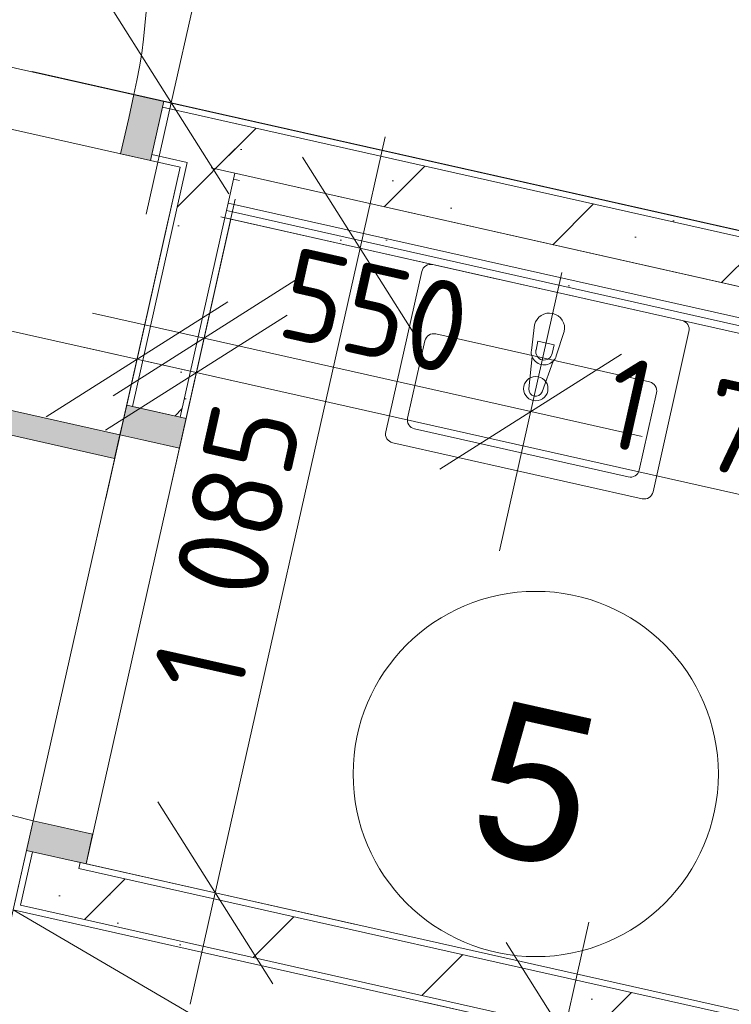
# Model space of a CAD drawing. Header units: millimetres. Extents: x -7145539 to 8272368, y 6117771 to 6337028.
# Tile 193 of 213: x -6869439 to -6868270, y 6146148 to 6147765. Entities that reach past the tile are written whole.
import ezdxf
from ezdxf.enums import TextEntityAlignment as Align

# ---------------------------------------------------------------- set-up
doc = ezdxf.new("R2010")
doc.units = ezdxf.units.MM
doc.header["$MEASUREMENT"] = 0
for name, color, linetype in [('S - квартира_помещение.АР', 7, 'Continuous'), ('АР-Мебель_Оборудование_Технология.АР', 7, 'Continuous'), ('АР-Мебель_Сантехника.АР', 7, 'Continuous'), ('АР-Стены_Перегородки_100_.АР', 7, 'Continuous'), ('АР-Стены_Перегородки_шахты_.АР', 7, 'Continuous'), ('АР-Чертеж-Размеры.АР', 7, 'Continuous'), ('Двери Archicad', 7, 'Continuous')]:
    doc.layers.add(name, color=color, linetype=linetype)
for name, color, linetype, lineweight in [('АР-Мебель_Оборудование_Технология.АР_Ном._пера__101', 252, 'Continuous', 0), ('АР-Мебель_Сантехника.АР_Ном._пера__101', 252, 'Continuous', 0), ('АР-Стены_Перегородки_100_.АР_Ном._пера__1', 7, 'Continuous', 15), ('АР-Стены_Перегородки_шахты_.АР_Ном._пера__1', 7, 'Continuous', 15), ('АР-Чертеж-Размеры.АР_Ном._пера__1', 7, 'Continuous', 0), ('Двери Archicad_Ном._пера__120', 7, 'Continuous', 0), ('Паспорта Зон Archicad_Ном._пера__1', 7, 'Continuous', 0)]:
    doc.layers.add(name, color=color, linetype=linetype, lineweight=lineweight)
doc.styles.add('РЎР“Р•РќР•Р\xa0Р\x98Р\xa0_РЎРўР\x98Р›Р¬_1', font='txt')
doc.styles.add('РЎР“Р•РќР•Р\xa0Р\x98Р\xa0_РЎРўР\x98Р›Р¬_6', font='GOST_Common.ttf')
doc.dimstyles.new('СГЕНЕРИР_СТИЛЬ__5', dxfattribs={"dimtxt": 150, "dimasz": 237.5, "dimexe": 0.18, "dimexo": 0.0625, "dimgap": 0, "dimtad": 1, "dimdec": 0, "dimzin": 0, "dimdsep": 46, "dimtxsty": 'РЎР“Р•РќР•Р\xa0Р\x98Р\xa0_РЎРўР\x98Р›Р¬_6', "dimblk": 'ARROWHEAD_6', "dimblk1": 'ARROWHEAD_6', "dimblk2": 'ARROWHEAD_6', "dimcen": 0.09, "dimse1": 1, "dimse2": 1, "dimclrd": 7, "dimclre": 7, "dimclrt": 7, "dimazin": 0, "dimtfac": 1, "dimtdec": 4, "dimtmove": 0, "dimatfit": 3, "dimfxl": 1, "dimtolj": 1, "dimtzin": 0, "dimarcsym": 0})
doc.dimstyles.new('СГЕНЕРИР_СТИЛЬ__8', dxfattribs={"dimtxt": 150, "dimasz": 237.5, "dimexe": 0.18, "dimexo": 0.0625, "dimgap": 0, "dimtad": 1, "dimdec": 0, "dimzin": 0, "dimdsep": 46, "dimtxsty": 'РЎР“Р•РќР•Р\xa0Р\x98Р\xa0_РЎРўР\x98Р›Р¬_6', "dimblk": 'ARROWHEAD_6', "dimblk1": 'ARROWHEAD_6', "dimblk2": 'ARROWHEAD_6', "dimcen": 0.09, "dimse1": 1, "dimse2": 1, "dimclrd": 7, "dimclre": 7, "dimclrt": 7, "dimazin": 0, "dimtfac": 1, "dimtdec": 4, "dimtmove": 2, "dimatfit": 3, "dimfxl": 1, "dimtolj": 1, "dimtzin": 0, "dimarcsym": 0})
pattern_1 = [(45, (-6256761.35, 6563027.8), (-111.369318, 111.369318), [0, -105, 0, -157.5]), (110, (-6256411.35, 6563027.8), (148.001588, 53.868173), [0, -77, 0, -133])]
pattern_2 = [(45, (-6256761.35, 6562677.8), (-169.70563, 169.70563), []), (90, (-6256931.05, 6562847.5), (-216, 0), [0, -144, 0, -216]), (155, (-6256761.35, 6563017.2), (91.285545, 195.76248), [0, -105.6, 0, -182.4])]
pattern_3 = [(0, (-6256761.35, 6562677.795), (0, 75), [0, -75])]

# ---------------------------------------------------------------- blocks, each defined once
blk = doc.blocks.new('С_у_5_48_1', base_point=(-6867964.2, 6144441.8))
at = {"layer": 'Паспорта Зон Archicad_Ном._пера__1', "color": 7, "linetype": 'Continuous', "lineweight": 0}
blk.add_circle((-6868590.9, 6146525.9), 300, dxfattribs=at)
at = {"layer": 'Паспорта Зон Archicad_Ном._пера__1', "color": 7, "lineweight": 0, "style": 'РЎР“Р•РќР•Р\xa0Р\x98Р\xa0_РЎРўР\x98Р›Р¬_1'}
blk.add_attdef('ROOM_NUMBER', text='', height=250, rotation=347.3417, dxfattribs=at).set_placement((-6868590.9, 6146509), align=Align.MIDDLE_CENTER)
blk = doc.blocks.new('Металлическая Дверь 23[41]_1', base_point=(-6256761.3, 6562677.8))
at = {"layer": 'Двери Archicad', "linetype": 'Continuous', "lineweight": 0, "true_color": 0xffffff}
for points in [[(-6869931.8, 6148717.4), (-6870129, 6147839.3), (-6870090, 6147830.5), (-6869892.8, 6148708.6)], [(-6870199.7, 6147752.7), (-6870150.9, 6147741.7), (-6870137.8, 6147800.2), (-6870129, 6147839.3), (-6870177.8, 6147850.2)], [(-6869272.8, 6147544.5), (-6869224, 6147533.5), (-6869202.1, 6147631.1), (-6869250.9, 6147642.1), (-6869259.6, 6147603)]]:
    blk.add_hatch(color=7, dxfattribs=at).paths.add_polyline_path(points)
at = {"layer": 'Двери Archicad_Ном._пера__120', "color": 7, "linetype": 'Continuous', "lineweight": 0}
for p, q in [((-6869931.8, 6148717.4), (-6870129, 6147839.3)), ((-6870090, 6147830.5), (-6869892.8, 6148708.6)), ((-6869892.8, 6148708.6), (-6869931.8, 6148717.4)), ((-6870199.7, 6147752.7), (-6870177.8, 6147850.2)), ((-6870180, 6147840.5), (-6870177.8, 6147850.2)), ((-6870180, 6147840.5), (-6870177.8, 6147850.2)), ((-6870177.8, 6147850.2), (-6870129, 6147839.3)), ((-6870197.5, 6147762.4), (-6870180, 6147840.5)), ((-6870197.5, 6147762.4), (-6870180, 6147840.5)), ((-6870129, 6147839.3), (-6870137.8, 6147800.2)), ((-6870129, 6147839.3), (-6870090, 6147830.5)), ((-6870137.8, 6147800.2), (-6870150.9, 6147741.7)), ((-6870199.7, 6147752.7), (-6870197.5, 6147762.4)), ((-6870199.7, 6147752.7), (-6870197.5, 6147762.4)), ((-6870150.9, 6147741.7), (-6870199.7, 6147752.7)), ((-6869259.6, 6147603), (-6869250.9, 6147642.1)), ((-6869250.9, 6147642.1), (-6869202.1, 6147631.1)), ((-6869202.1, 6147631.1), (-6869224, 6147533.5)), ((-6869204.3, 6147621.3), (-6869202.1, 6147631.1)), ((-6869204.3, 6147621.3), (-6869202.1, 6147631.1)), ((-6869221.8, 6147543.3), (-6869204.3, 6147621.3)), ((-6869221.8, 6147543.3), (-6869204.3, 6147621.3)), ((-6869272.8, 6147544.5), (-6869259.6, 6147603)), ((-6869224, 6147533.5), (-6869272.8, 6147544.5)), ((-6869224, 6147533.5), (-6869221.8, 6147543.3)), ((-6869224, 6147533.5), (-6869221.8, 6147543.3))]:
    blk.add_line(p, q, dxfattribs=at)
blk.add_arc((-6870129, 6147839.3), 900, 347.3417, 77.3417, dxfattribs=at)
blk = doc.blocks.new('Стена_215_1', base_point=(-6869076.5, 6147551.6))
at = {"layer": 'АР-Стены_Перегородки_100_.АР', "linetype": 'Continuous', "lineweight": 0, "true_color": 0x000000}
h = blk.add_hatch(dxfattribs=at)
h.set_pattern_fill('ШТУКАТУРКА__ГИПС_01_0001', color=18, style=0, pattern_type=2)
h.set_pattern_definition(pattern_1)
h.paths.add_polyline_path([(-6869204.3, 6147621.3), (-6869067.7, 6147590.7), (-6869065.5, 6147600.4), (-6869202.1, 6147631.1)])
h = blk.add_hatch(dxfattribs=at)
h.set_pattern_fill('БУТ__50__0001', color=18, style=0, pattern_type=2)
h.set_pattern_definition(pattern_2)
h.paths.add_polyline_path([(-6869204.3, 6147621.3), (-6869221.8, 6147543.3), (-6869163.3, 6147530.1), (-6869145.7, 6147608.2)])
h = blk.add_hatch(dxfattribs=at)
h.set_pattern_fill('БУТ__50__0001', color=18, style=0, pattern_type=2)
h.set_pattern_definition(pattern_2)
h.paths.add_polyline_path([(-6869163.3, 6147530.1), (-6869085.2, 6147512.6), (-6869067.7, 6147590.7), (-6869145.7, 6147608.2)])
h = blk.add_hatch(dxfattribs=at)
h.set_pattern_fill('ШТУКАТУРКА__ГИПС_01_0001', color=18, style=0, pattern_type=2)
h.set_pattern_definition(pattern_1)
h.paths.add_polyline_path([(-6869221.8, 6147543.3), (-6869224, 6147533.5), (-6869175.2, 6147522.6), (-6869173, 6147532.3)])
h = blk.add_hatch(dxfattribs=at)
h.set_pattern_fill('ШТУКАТУРКА__ГИПС_01_0001', color=18, style=0, pattern_type=2)
h.set_pattern_definition(pattern_1)
h.paths.add_polyline_path([(-6869175.2, 6147522.6), (-6869165.5, 6147520.4), (-6869163.3, 6147530.1), (-6869173, 6147532.3)])
at = {"layer": 'АР-Стены_Перегородки_100_.АР_Ном._пера__1', "color": 7, "linetype": 'Continuous', "lineweight": 0}
for p, q in [((-6869204.3, 6147621.3), (-6869202.1, 6147631.1)), ((-6869224, 6147533.5), (-6869221.8, 6147543.3))]:
    blk.add_line(p, q, dxfattribs=at)
at = {"layer": 'АР-Стены_Перегородки_100_.АР_Ном._пера__1', "color": 7, "linetype": 'Continuous', "lineweight": 15}
for p, q in [((-6869221.8, 6147543.3), (-6869204.3, 6147621.3)), ((-6869145.7, 6147608.2), (-6869204.3, 6147621.3)), ((-6869067.7, 6147590.7), (-6869145.7, 6147608.2)), ((-6869221.8, 6147543.3), (-6869163.3, 6147530.1)), ((-6869163.3, 6147530.1), (-6869165.5, 6147520.4)), ((-6869087.4, 6147502.8), (-6869085.2, 6147512.6))]:
    blk.add_line(p, q, dxfattribs=at)
at = {"layer": 'АР-Стены_Перегородки_100_.АР_Ном._пера__1', "color": 7, "linetype": 'Continuous', "lineweight": 0, "flags": 128}
for points in [[(-6869065.5, 6147600.4), (-6869202.1, 6147631.1)], [(-6869224, 6147533.5), (-6869175.2, 6147522.6)]]:
    blk.add_lwpolyline(points, dxfattribs=at)
at = {"layer": 'Двери Archicad', "color": 7, "linetype": 'Continuous', "lineweight": 0}
blk.add_blockref('Металлическая Дверь 23[41]_1', (-6256761.3, 6562677.8), dxfattribs=at)
blk = doc.blocks.new('Стена_218_1', base_point=(-6869398.2, 6146301.4))
at = {"layer": 'АР-Стены_Перегородки_100_.АР', "linetype": 'Continuous', "lineweight": 0, "true_color": 0x000000}
h = blk.add_hatch(dxfattribs=at)
h.set_pattern_fill('БУТ__50__0001', color=18, style=0, pattern_type=2)
h.set_pattern_definition(pattern_2)
h.paths.add_polyline_path([(-6869437.3, 6146310.2), (-6869341.7, 6146370.7), (-6869419.7, 6146388.3)])
h = blk.add_hatch(dxfattribs=at)
h.set_pattern_fill('ШТУКАТУРКА__ГИПС_01_0001', color=18, style=0, pattern_type=2)
h.set_pattern_definition(pattern_1)
h.paths.add_polyline_path([(-6869341.7, 6146370.7), (-6869329.7, 6146378.3), (-6869339.5, 6146380.5)])
h = blk.add_hatch(dxfattribs=at)
h.set_pattern_fill('ШТУКАТУРКА__ГИПС_01_0001', color=18, style=0, pattern_type=2)
h.set_pattern_definition(pattern_1)
h.paths.add_polyline_path([(-6869329.7, 6146378.3), (-6869341.7, 6146370.7), (-6869331.9, 6146368.5)])
h = blk.add_hatch(dxfattribs=at)
h.set_pattern_fill('ШТУКАТУРКА__ГИПС_01_0001', color=18, style=0, pattern_type=2)
h.set_pattern_definition(pattern_1)
h.paths.add_polyline_path([(-6869331.9, 6146368.5), (-6867590.5, 6145977.4), (-6867588.3, 6145987.2), (-6869329.7, 6146378.3)])
h = blk.add_hatch(dxfattribs=at)
h.set_pattern_fill('БУТ__50__0001', color=18, style=0, pattern_type=2)
h.set_pattern_definition(pattern_2)
h.paths.add_polyline_path([(-6869341.7, 6146370.7), (-6869437.3, 6146310.2), (-6869359.2, 6146292.7)])
h = blk.add_hatch(dxfattribs=at)
h.set_pattern_fill('БУТ__50__0001', color=18, style=0, pattern_type=2)
h.set_pattern_definition(pattern_2)
h.paths.add_polyline_path([(-6869359.2, 6146292.7), (-6867608, 6145899.4), (-6867590.5, 6145977.4), (-6869341.7, 6146370.7)])
h = blk.add_hatch(dxfattribs=at)
h.set_pattern_fill('ШТУКАТУРКА__ГИПС_01_0001', color=18, style=0, pattern_type=2)
h.set_pattern_definition(pattern_1)
h.paths.add_polyline_path([(-6869449.2, 6146302.6), (-6869437.3, 6146310.2), (-6869447, 6146312.4)])
h = blk.add_hatch(dxfattribs=at)
h.set_pattern_fill('ШТУКАТУРКА__ГИПС_01_0001', color=18, style=0, pattern_type=2)
h.set_pattern_definition(pattern_1)
h.paths.add_polyline_path([(-6869449.2, 6146302.6), (-6869439.5, 6146300.5), (-6869437.3, 6146310.2)])
h = blk.add_hatch(dxfattribs=at)
h.set_pattern_fill('ШТУКАТУРКА__ГИПС_01_0001', color=18, style=0, pattern_type=2)
h.set_pattern_definition(pattern_1)
h.paths.add_polyline_path([(-6869437.3, 6146310.2), (-6869439.5, 6146300.5), (-6867610.2, 6145889.6), (-6867608, 6145899.4)])
at = {"layer": 'АР-Стены_Перегородки_100_.АР_Ном._пера__1', "color": 7, "linetype": 'Continuous', "lineweight": 15}
for p, q in [((-6869419.7, 6146388.3), (-6869437.3, 6146310.2)), ((-6869339.5, 6146380.5), (-6869341.7, 6146370.7)), ((-6867590.5, 6145977.4), (-6869341.7, 6146370.7)), ((-6869437.3, 6146310.2), (-6869359.2, 6146292.7)), ((-6869359.2, 6146292.7), (-6867608, 6145899.4))]:
    blk.add_line(p, q, dxfattribs=at)
at = {"layer": 'АР-Стены_Перегородки_100_.АР_Ном._пера__1', "color": 7, "linetype": 'Continuous', "lineweight": 0, "flags": 128}
for points in [[(-6867588.3, 6145987.2), (-6869329.7, 6146378.3)], [(-6869449.2, 6146302.6), (-6867610.2, 6145889.6)]]:
    blk.add_lwpolyline(points, dxfattribs=at)
blk = doc.blocks.new('Металлическая Дверь 23[42]_1', base_point=(-6256761.3, 6562677.8))
at = {"layer": 'Двери Archicad', "linetype": 'Continuous', "lineweight": 0, "true_color": 0xffffff}
for points in [[(-6869908.1, 6147225.6), (-6869916.9, 6147186.6), (-6869282.7, 6147044.2), (-6869273.9, 6147083.2)], [(-6869165.4, 6147110.1), (-6869262.9, 6147132), (-6869273.9, 6147083.2), (-6869234.9, 6147074.4), (-6869176.3, 6147061.3)], [(-6869318.8, 6146427.1), (-6869377.3, 6146440.2), (-6869416.3, 6146449), (-6869427.3, 6146400.2), (-6869329.7, 6146378.3)]]:
    blk.add_hatch(color=7, dxfattribs=at).paths.add_polyline_path(points)
at = {"layer": 'Двери Archicad_Ном._пера__120', "color": 7, "linetype": 'Continuous', "lineweight": 0}
for p, q in [((-6869916.9, 6147186.6), (-6869908.1, 6147225.6)), ((-6869908.1, 6147225.6), (-6869273.9, 6147083.2)), ((-6869282.7, 6147044.2), (-6869916.9, 6147186.6)), ((-6869262.9, 6147132), (-6869273.9, 6147083.2)), ((-6869165.4, 6147110.1), (-6869262.9, 6147132)), ((-6869262.9, 6147132), (-6869253.2, 6147129.8)), ((-6869262.9, 6147132), (-6869253.2, 6147129.8)), ((-6869253.2, 6147129.8), (-6869175.1, 6147112.3)), ((-6869253.2, 6147129.8), (-6869175.1, 6147112.3)), ((-6869176.3, 6147061.3), (-6869165.4, 6147110.1)), ((-6869175.1, 6147112.3), (-6869165.4, 6147110.1)), ((-6869175.1, 6147112.3), (-6869165.4, 6147110.1)), ((-6869273.9, 6147083.2), (-6869282.7, 6147044.2)), ((-6869273.9, 6147083.2), (-6869234.9, 6147074.4)), ((-6869234.9, 6147074.4), (-6869176.3, 6147061.3)), ((-6869416.3, 6146449), (-6869427.3, 6146400.2)), ((-6869377.3, 6146440.2), (-6869416.3, 6146449)), ((-6869318.8, 6146427.1), (-6869377.3, 6146440.2)), ((-6869329.7, 6146378.3), (-6869318.8, 6146427.1)), ((-6869427.3, 6146400.2), (-6869329.7, 6146378.3)), ((-6869427.3, 6146400.2), (-6869417.5, 6146398)), ((-6869427.3, 6146400.2), (-6869417.5, 6146398)), ((-6869417.5, 6146398), (-6869339.5, 6146380.5)), ((-6869417.5, 6146398), (-6869339.5, 6146380.5)), ((-6869339.5, 6146380.5), (-6869329.7, 6146378.3)), ((-6869339.5, 6146380.5), (-6869329.7, 6146378.3))]:
    blk.add_line(p, q, dxfattribs=at)
blk.add_arc((-6869273.9, 6147083.2), 650, 167.3418, 257.3418, dxfattribs=at)
blk = doc.blocks.new('Стена_219_1', base_point=(-6869398.2, 6146301.4))
at = {"layer": 'АР-Стены_Перегородки_100_.АР', "linetype": 'Continuous', "lineweight": 0, "true_color": 0x000000}
h = blk.add_hatch(dxfattribs=at)
h.set_pattern_fill('БУТ__50__0001', color=18, style=0, pattern_type=2)
h.set_pattern_definition(pattern_2)
h.paths.add_polyline_path([(-6869165.5, 6147520.4), (-6869087.4, 6147502.8), (-6869085.2, 6147512.6), (-6869163.3, 6147530.1)])
h = blk.add_hatch(dxfattribs=at)
h.set_pattern_fill('ШТУКАТУРКА__ГИПС_01_0001', color=18, style=0, pattern_type=2)
h.set_pattern_definition(pattern_1)
h.paths.add_polyline_path([(-6869262.9, 6147132), (-6869253.2, 6147129.8), (-6869165.5, 6147520.4), (-6869175.2, 6147522.6)])
h = blk.add_hatch(dxfattribs=at)
h.set_pattern_fill('БУТ__50__0001', color=18, style=0, pattern_type=2)
h.set_pattern_definition(pattern_2)
h.paths.add_polyline_path([(-6869253.2, 6147129.8), (-6869175.1, 6147112.3), (-6869087.4, 6147502.8), (-6869165.5, 6147520.4)])
h = blk.add_hatch(dxfattribs=at)
h.set_pattern_fill('ШТУКАТУРКА__ГИПС_01_0001', color=18, style=0, pattern_type=2)
h.set_pattern_definition(pattern_1)
h.paths.add_polyline_path([(-6869101.7, 6147439.4), (-6869175.1, 6147112.3), (-6869165.4, 6147110.1), (-6869091.9, 6147437.2)])
h = blk.add_hatch(dxfattribs=at)
h.set_pattern_fill('ШТУКАТУРКА__ГИПС_01_0001', color=18, style=0, pattern_type=2)
h.set_pattern_definition(pattern_1)
h.paths.add_polyline_path([(-6869427.3, 6146400.2), (-6869447, 6146312.4), (-6869437.3, 6146310.2), (-6869417.5, 6146398)])
h = blk.add_hatch(dxfattribs=at)
h.set_pattern_fill('БУТ__50__0001', color=18, style=0, pattern_type=2)
h.set_pattern_definition(pattern_2)
h.paths.add_polyline_path([(-6869417.5, 6146398), (-6869419.7, 6146388.3), (-6869341.7, 6146370.7), (-6869339.5, 6146380.5)])
at = {"layer": 'АР-Стены_Перегородки_100_.АР_Ном._пера__1', "color": 7, "linetype": 'Continuous', "lineweight": 15}
for p, q in [((-6869163.3, 6147530.1), (-6869165.5, 6147520.4)), ((-6869165.5, 6147520.4), (-6869253.2, 6147129.8)), ((-6869087.4, 6147502.8), (-6869085.2, 6147512.6)), ((-6869087.4, 6147502.8), (-6869096.2, 6147463.8)), ((-6869096.2, 6147463.8), (-6869098.9, 6147451.6)), ((-6869098.9, 6147451.6), (-6869101.7, 6147439.4)), ((-6869175.1, 6147112.3), (-6869101.7, 6147439.4)), ((-6869253.2, 6147129.8), (-6869175.1, 6147112.3)), ((-6869417.5, 6146398), (-6869419.7, 6146388.3)), ((-6869417.5, 6146398), (-6869339.5, 6146380.5)), ((-6869419.7, 6146388.3), (-6869437.3, 6146310.2)), ((-6869339.5, 6146380.5), (-6869341.7, 6146370.7))]:
    blk.add_line(p, q, dxfattribs=at)
at = {"layer": 'АР-Стены_Перегородки_100_.АР_Ном._пера__1', "color": 7, "linetype": 'Continuous', "lineweight": 0}
for p, q in [((-6869101.7, 6147439.4), (-6869091.9, 6147437.2)), ((-6869262.9, 6147132), (-6869253.2, 6147129.8)), ((-6869175.1, 6147112.3), (-6869165.4, 6147110.1)), ((-6869427.3, 6146400.2), (-6869417.5, 6146398)), ((-6869339.5, 6146380.5), (-6869329.7, 6146378.3))]:
    blk.add_line(p, q, dxfattribs=at)
at = {"layer": 'АР-Стены_Перегородки_100_.АР_Ном._пера__1', "color": 7, "linetype": 'Continuous', "lineweight": 0, "flags": 128}
for points in [[(-6869175.2, 6147522.6), (-6869262.9, 6147132)], [(-6869077.7, 6147500.7), (-6869087.4, 6147502.8)], [(-6869165.4, 6147110.1), (-6869091.9, 6147437.2)], [(-6869427.3, 6146400.2), (-6869447, 6146312.4)]]:
    blk.add_lwpolyline(points, dxfattribs=at)
at = {"layer": 'Двери Archicad', "color": 7, "linetype": 'Continuous', "lineweight": 0}
blk.add_blockref('Металлическая Дверь 23[42]_1', (-6256761.3, 6562677.8), dxfattribs=at)
blk = doc.blocks.new('Стена_220_1', base_point=(-6867203.1, 6147130.9))
at = {"layer": 'АР-Стены_Перегородки_100_.АР', "linetype": 'Continuous', "lineweight": 0, "true_color": 0x000000}
h = blk.add_hatch(dxfattribs=at)
h.set_pattern_fill('ШТУКАТУРКА__ГИПС_01_0001', color=18, style=0, pattern_type=2)
h.set_pattern_definition(pattern_1)
h.paths.add_polyline_path([(-6867201.9, 6147181.9), (-6869104.5, 6147609.2), (-6869106.7, 6147599.4), (-6867204.1, 6147172.1)])
h = blk.add_hatch(dxfattribs=at)
h.set_pattern_fill('БУТ__50__0001', color=18, style=0, pattern_type=2)
h.set_pattern_definition(pattern_2)
h.paths.add_polyline_path([(-6867194.3, 6147169.9), (-6869106.7, 6147599.4), (-6869124.2, 6147521.4), (-6867211.8, 6147091.9)])
at = {"layer": 'АР-Стены_Перегородки_100_.АР_Ном._пера__1', "color": 7, "linetype": 'Continuous', "lineweight": 15}
blk.add_line((-6867194.3, 6147169.9), (-6869106.7, 6147599.4), dxfattribs=at)
at = {"layer": 'АР-Стены_Перегородки_100_.АР_Ном._пера__1', "color": 7, "linetype": 'Continuous', "lineweight": 0, "flags": 128}
blk.add_lwpolyline([(-6867201.9, 6147181.9), (-6869104.5, 6147609.2)], dxfattribs=at)
at = {"layer": 'АР-Стены_Перегородки_100_.АР_Ном._пера__1', "color": 7, "linetype": 'Continuous', "lineweight": 15, "flags": 128}
blk.add_lwpolyline([(-6869124.2, 6147521.4), (-6867133.8, 6147074.3)], dxfattribs=at)
blk = doc.blocks.new('Стена_238_1', base_point=(-6869124.2, 6147521.4))
at = {"layer": 'АР-Стены_Перегородки_шахты_.АР', "linetype": 'Continuous', "lineweight": 0, "true_color": 0x000000}
h = blk.add_hatch(dxfattribs=at)
h.set_pattern_fill('ШТУКАТУРКА__ГИПС_03_0001', color=18, style=0, pattern_type=2)
h.set_pattern_definition(pattern_3)
h.paths.add_polyline_path([(-6869096.2, 6147463.8), (-6869098.9, 6147451.6), (-6869089.2, 6147449.4), (-6869086.4, 6147461.6)])
h = blk.add_hatch(dxfattribs=at)
h.set_pattern_fill('ШТУКАТУРКА__ГИПС_03_0001', color=18, style=0, pattern_type=2)
h.set_pattern_definition(pattern_3)
h.paths.add_polyline_path([(-6867332.8, 6147067.8), (-6869086.4, 6147461.6), (-6869089.2, 6147449.4), (-6867335.5, 6147055.6)])
h = blk.add_hatch(dxfattribs=at)
h.set_pattern_fill('ШТУКАТУРКА__ГИПС_03_0001', color=18, style=0, pattern_type=2)
h.set_pattern_definition(pattern_3)
h.paths.add_polyline_path([(-6869098.9, 6147451.6), (-6869101.7, 6147439.4), (-6869091.9, 6147437.2), (-6869089.2, 6147449.4)])
h = blk.add_hatch(dxfattribs=at)
h.set_pattern_fill('ШТУКАТУРКА__ГИПС_03_0001', color=18, style=0, pattern_type=2)
h.set_pattern_definition(pattern_3)
h.paths.add_polyline_path([(-6867347.7, 6147058.3), (-6869089.2, 6147449.4), (-6869091.9, 6147437.2), (-6867350.4, 6147046.1)])
at = {"layer": 'АР-Стены_Перегородки_100_.АР_Ном._пера__1', "color": 7, "linetype": 'Continuous', "lineweight": 15}
for p, q in [((-6869087.4, 6147502.8), (-6869096.2, 6147463.8)), ((-6869096.2, 6147463.8), (-6869098.9, 6147451.6)), ((-6869098.9, 6147451.6), (-6869101.7, 6147439.4))]:
    blk.add_line(p, q, dxfattribs=at)
at = {"layer": 'АР-Стены_Перегородки_100_.АР_Ном._пера__1', "color": 7, "linetype": 'Continuous', "lineweight": 0}
for p, q in [((-6869096.2, 6147463.8), (-6869086.4, 6147461.6)), ((-6869098.9, 6147451.6), (-6869089.2, 6147449.4)), ((-6869101.7, 6147439.4), (-6869091.9, 6147437.2))]:
    blk.add_line(p, q, dxfattribs=at)
at = {"layer": 'АР-Стены_Перегородки_шахты_.АР_Ном._пера__1', "color": 7, "linetype": 'Continuous', "lineweight": 0}
for p, q in [((-6869086.4, 6147461.6), (-6867320.6, 6147065)), ((-6869089.2, 6147449.4), (-6867335.5, 6147055.6))]:
    blk.add_line(p, q, dxfattribs=at)
at = {"layer": 'АР-Стены_Перегородки_шахты_.АР_Ном._пера__1', "color": 7, "linetype": 'Continuous', "lineweight": 0, "flags": 128}
for points in [[(-6867309.6, 6147113.8), (-6869075.5, 6147510.4)], [(-6869091.9, 6147437.2), (-6867350.4, 6147046.1)]]:
    blk.add_lwpolyline(points, dxfattribs=at)
blk = doc.blocks.new('Гардероб Нестандартный 23[140]_1', base_point=(-6867610.2, 6145889.6))
at = {"layer": 'АР-Мебель_Оборудование_Технология.АР_Ном._пера__101', "color": 252, "linetype": 'Continuous', "lineweight": 0}
blk.add_line((-6869449.2, 6146302.6), (-6867741.7, 6145304.2), dxfattribs=at)
at = {"layer": 'АР-Мебель_Оборудование_Технология.АР_Ном._пера__101', "color": 252, "linetype": 'Continuous', "lineweight": 0, "flags": 128}
blk.add_lwpolyline([(-6867610.2, 6145889.6), (-6869449.2, 6146302.6), (-6869580.7, 6145717.2), (-6867741.7, 6145304.2)], close=True, dxfattribs=at)
blk = doc.blocks.new('Умывальник 23[152]_1', base_point=(-6868555.3, 6147316.7))
at = {"layer": 'АР-Мебель_Сантехника.АР_Ном._пера__101', "color": 252, "linetype": 'Continuous', "lineweight": 0}
for p, q in [((-6868772.9, 6147237.5), (-6868801.4, 6147110.6)), ((-6868403.8, 6147169.9), (-6868755, 6147248.8)), ((-6868587.2, 6147236.8), (-6868590.4, 6147222.3)), ((-6868560.6, 6147230.9), (-6868587.2, 6147236.8)), ((-6868563.9, 6147216.4), (-6868560.6, 6147230.9)), ((-6868420.9, 6147025.2), (-6868392.4, 6147152)), ((-6868790.1, 6147092.7), (-6868438.8, 6147013.8))]:
    blk.add_line(p, q, dxfattribs=at)
at = {"layer": 'АР-Мебель_Сантехника.АР_Ном._пера__101', "color": 252, "linetype": 'Continuous', "lineweight": 0, "flags": 128}
for points in [[(-6868350.4, 6147270.7), (-6868760.2, 6147362.7, 0.414214), (-6868778.1, 6147351.4), (-6868837.3, 6147087.9, 0.414214), (-6868825.9, 6147070), (-6868416.1, 6146978, 0.414214), (-6868398.2, 6146989.3), (-6868339.1, 6147252.8, 0.414214)], [(-6868544.1, 6147252.7), (-6868557.1, 6147212.6, -0.12102), (-6868562.4, 6147204.1), (-6868580.5, 6147153.9, -0.882566), (-6868602.2, 6147158.7), (-6868597, 6147211.8, -0.12102), (-6868598.1, 6147221.8), (-6868592.8, 6147263.6, -1)]]:
    blk.add_lwpolyline(points, format="xyb", close=True, dxfattribs=at)
at = {"layer": 'АР-Мебель_Сантехника.АР_Ном._пера__101', "color": 252, "linetype": 'Continuous', "lineweight": 0}
blk.add_circle((-6868590.8, 6147158.8), 20, dxfattribs=at)
for centre, radius, start, end in [((-6868758.3, 6147234.2), 15, 77.3415, 167.3415), ((-6868577.2, 6147219.4), 13.6, 167.3415, 347.3415), ((-6868577.2, 6147219.1), 21.1, 200.1125, 314.5704), ((-6868407.1, 6147155.3), 15, 347.3415, 77.3415), ((-6868786.8, 6147107.4), 15, 167.3415, 257.3415), ((-6868435.6, 6147028.5), 15, 257.3415, 347.3415)]:
    blk.add_arc(centre, radius, start, end, dxfattribs=at)
blk = doc.blocks.new('*D1156', base_point=(-6256761.3, 6562677.8))
at = {"layer": 'АР-Чертеж-Размеры.АР_Ном._пера__1', "color": 7, "linetype": 'Continuous', "lineweight": 0, "transparency": 16777216}
for p, q in [((-6869097.1, 6147413.9), (-6869199.9, 6146956.6)), ((-6868999.1, 6147279.8), (-6869297.8, 6147090.7)), ((-6869148.5, 6147185.2), (-6869331.4, 6147226.3)), ((-6867407, 6146794.1), (-6869148.5, 6147185.2)), ((-6867355.7, 6147022.8), (-6867458.4, 6146565.4)), ((-6867556.4, 6146699.6), (-6867257.7, 6146888.7)), ((-6867224.1, 6146753), (-6867407, 6146794.1))]:
    blk.add_line(p, q, dxfattribs=at)
at = {"layer": 'АР-Чертеж-Размеры.АР_Ном._пера__1', "color": 7, "lineweight": 0, "transparency": 16777216, "insert": (-6868489.1, 6147067.9), "char_height": 150, "attachment_point": 7, "rotation": 347.3418, "style": 'РЎР“Р•РќР•Р\xa0Р\x98Р\xa0_РЎРўР\x98Р›Р¬_6'}
blk.add_mtext('\\A1;{\\pql;\\fGOST Common|b0|i0|c204|p0;\\W1.000000;1\xa0785}', dxfattribs=at)
blk = doc.blocks.new('ARROWHEAD_6')
at = {"color": 0, "linetype": 'Continuous', "lineweight": 0}
for p, q in [((-0.5, -0.5), (0.5, 0.5)), ((0, 0), (-1, 0))]:
    blk.add_line(p, q, dxfattribs=at)
blk = doc.blocks.new('*D1159', base_point=(-6256761.3, 6562677.8))
at = {"layer": 'АР-Чертеж-Размеры.АР_Ном._пера__1', "color": 7, "linetype": 'Continuous', "lineweight": 0, "transparency": 16777216}
for p, q in [((-6868440.7, 6150962.7), (-6868481.8, 6150779.7)), ((-6868387.2, 6150630.4), (-6868576.4, 6150929.1)), ((-6868710.5, 6150831.1), (-6868253.1, 6150728.4)), ((-6868481.8, 6150779.7), (-6869189.7, 6147628.3)), ((-6869284.2, 6147777.7), (-6869095.1, 6147479)), ((-6869418.3, 6147679.7), (-6868961, 6147577)), ((-6869189.7, 6147628.3), (-6869230.8, 6147445.4))]:
    blk.add_line(p, q, dxfattribs=at)
at = {"layer": 'АР-Чертеж-Размеры.АР_Ном._пера__1', "color": 7, "lineweight": 0, "transparency": 16777216, "insert": (-6868917.3, 6148978), "char_height": 150, "attachment_point": 7, "rotation": 77.3404, "style": 'РЎР“Р•РќР•Р\xa0Р\x98Р\xa0_РЎРўР\x98Р›Р¬_6'}
blk.add_mtext('\\A1;{\\pql;\\fGOST Common|b0|i0|c204|p0;\\W1.000000;3\xa0230}', dxfattribs=at)
blk = doc.blocks.new('*D1163', base_point=(-6256761.3, 6562677.8))
at = {"layer": 'АР-Чертеж-Размеры.АР_Ном._пера__1', "color": 7, "linetype": 'Continuous', "lineweight": 0, "transparency": 16777216}
for p, q in [((-6868838.3, 6147572.5), (-6868879.4, 6147389.5)), ((-6868784.9, 6147240.2), (-6868974, 6147538.9)), ((-6869108.1, 6147440.9), (-6868650.7, 6147338.2)), ((-6868879.4, 6147389.5), (-6869117.3, 6146330.6)), ((-6869211.8, 6146480), (-6869022.7, 6146181.2)), ((-6869346, 6146382), (-6868888.6, 6146279.2)), ((-6869117.3, 6146330.6), (-6869158.4, 6146147.7))]:
    blk.add_line(p, q, dxfattribs=at)
at = {"layer": 'АР-Чертеж-Размеры.АР_Ном._пера__1', "color": 7, "lineweight": 0, "transparency": 16777216, "insert": (-6869076.6, 6146648.8), "char_height": 150, "attachment_point": 7, "rotation": 77.3405, "style": 'РЎР“Р•РќР•Р\xa0Р\x98Р\xa0_РЎРўР\x98Р›Р¬_6'}
blk.add_mtext('\\A1;{\\pql;\\fGOST Common|b0|i0|c204|p0;\\W1.000000;1\xa0085}', dxfattribs=at)
blk = doc.blocks.new('*D1196', base_point=(-6256761.3, 6562677.8))
at = {"layer": 'АР-Чертеж-Размеры.АР_Ном._пера__1', "color": 7, "linetype": 'Continuous', "lineweight": 0, "transparency": 16777216}
for p, q in [((-6867825.9, 6146740.8), (-6867867, 6146557.9)), ((-6867772.4, 6146408.5), (-6867961.5, 6146707.2)), ((-6868095.6, 6146609.2), (-6867638.3, 6146506.5)), ((-6867867, 6146557.9), (-6867975.6, 6146074.2)), ((-6868070.2, 6146223.5), (-6867881, 6145924.8)), ((-6868204.3, 6146125.5), (-6867746.9, 6146022.8)), ((-6867975.6, 6146074.2), (-6868016.7, 6145891.2))]:
    blk.add_line(p, q, dxfattribs=at)
at = {"layer": 'АР-Чертеж-Размеры.АР_Ном._пера__1', "color": 7, "lineweight": 0, "transparency": 16777216, "insert": (-6867981.6, 6146184.4), "char_height": 150, "attachment_point": 7, "rotation": 77.3417, "style": 'РЎР“Р•РќР•Р\xa0Р\x98Р\xa0_РЎРўР\x98Р›Р¬_6'}
blk.add_mtext('\\A1;{\\pql;\\fGOST Common|b0|i0|c204|p0;\\W1.000000;496}', dxfattribs=at)
blk = doc.blocks.new('*D1237', base_point=(-6256761.3, 6562677.8))
at = {"layer": 'АР-Чертеж-Размеры.АР_Ном._пера__1', "color": 7, "linetype": 'Continuous', "lineweight": 0, "transparency": 16777216}
for p, q in [((-6869084.5, 6147470.4), (-6869187.2, 6147013)), ((-6868547.9, 6147349.9), (-6868650.6, 6146892.5)), ((-6868986.5, 6147336.3), (-6869285.2, 6147147.1)), ((-6869135.8, 6147241.7), (-6869318.8, 6147282.8)), ((-6868599.2, 6147121.2), (-6869135.8, 6147241.7)), ((-6868748.6, 6147026.6), (-6868449.9, 6147215.7)), ((-6868416.3, 6147080.1), (-6868599.2, 6147121.2))]:
    blk.add_line(p, q, dxfattribs=at)
at = {"layer": 'АР-Чертеж-Размеры.АР_Ном._пера__1', "color": 7, "lineweight": 0, "transparency": 16777216, "insert": (-6869020.8, 6147246.6), "char_height": 150, "attachment_point": 7, "rotation": 347.3418, "style": 'РЎР“Р•РќР•Р\xa0Р\x98Р\xa0_РЎРўР\x98Р›Р¬_6'}
blk.add_mtext('\\A1;{\\pql;\\fGOST Common|b0|i0|c204|p0;\\W1.000000;550}', dxfattribs=at)
blk = doc.blocks.new('*D1241', base_point=(-6256761.3, 6562677.8))
at = {"layer": 'АР-Чертеж-Размеры.АР_Ном._пера__1', "color": 7, "linetype": 'Continuous', "lineweight": 0, "transparency": 16777216}
for p, q in [((-6868544.9, 6146099.5), (-6868503.8, 6146282.5)), ((-6868450.4, 6145950.2), (-6868639.5, 6146248.9)), ((-6868316.2, 6146048.2), (-6868773.6, 6146150.9)), ((-6868983.2, 6144148.2), (-6868544.9, 6146099.5)), ((-6869077.8, 6144297.6), (-6868888.6, 6143998.9)), ((-6868754.5, 6144096.9), (-6869211.9, 6144199.6)), ((-6869024.3, 6143965.3), (-6868983.2, 6144148.2))]:
    blk.add_line(p, q, dxfattribs=at)
at = {"layer": 'АР-Чертеж-Размеры.АР_Ном._пера__1', "color": 7, "lineweight": 0, "transparency": 16777216, "insert": (-6868913.5, 6144698), "char_height": 150, "attachment_point": 7, "rotation": 77.3415, "style": 'РЎР“Р•РќР•Р\xa0Р\x98Р\xa0_РЎРўР\x98Р›Р¬_6'}
blk.add_mtext('\\A1;{\\pql;\\fGOST Common|b0|i0|c204|p0;\\W1.000000;2\xa0000}', dxfattribs=at)
blk = doc.blocks.new('*D1283', base_point=(-6256761.3, 6562677.8))
at = {"layer": 'АР-Чертеж-Размеры.АР_Ном._пера__1', "color": 7, "linetype": 'Continuous', "lineweight": 0, "transparency": 16777216}
for p, q in [((-6870370.7, 6147219.5), (-6870268, 6147676.9)), ((-6870170, 6147542.8), (-6870468.7, 6147353.6)), ((-6870502.3, 6147489.3), (-6870319.3, 6147448.2)), ((-6870319.3, 6147448.2), (-6869246.1, 6147207.2)), ((-6869297.4, 6146978.5), (-6869194.7, 6147435.8)), ((-6869395.4, 6147112.6), (-6869096.7, 6147301.7)), ((-6869246.1, 6147207.2), (-6869063.1, 6147166.1))]:
    blk.add_line(p, q, dxfattribs=at)
at = {"layer": 'АР-Чертеж-Размеры.АР_Ном._пера__1', "color": 7, "lineweight": 0, "transparency": 16777216, "insert": (-6869979.2, 6147402.6), "char_height": 150, "attachment_point": 7, "rotation": 347.3417, "style": 'РЎР“Р•РќР•Р\xa0Р\x98Р\xa0_РЎРўР\x98Р›Р¬_6'}
blk.add_mtext('\\A1;{\\pql;\\fGOST Common|b0|i0|c204|p0;\\W1.000000;1\xa0100}', dxfattribs=at)
blk = doc.blocks.new('*D1297', base_point=(-6256761.3, 6562677.8))
at = {"layer": 'АР-Чертеж-Размеры.АР_Ном._пера__1', "color": 7, "linetype": 'Continuous', "lineweight": 0, "transparency": 16777216}
for p, q in [((-6869584.2, 6145701.8), (-6869481.4, 6146159.2)), ((-6869383.4, 6146025.1), (-6869682.2, 6145835.9)), ((-6869715.7, 6145971.6), (-6869532.8, 6145930.5)), ((-6869532.8, 6145930.5), (-6867693.8, 6145517.4)), ((-6867745.1, 6145288.8), (-6867642.4, 6145746.1)), ((-6867843.1, 6145422.9), (-6867544.4, 6145612)), ((-6867693.8, 6145517.4), (-6867510.8, 6145476.4))]:
    blk.add_line(p, q, dxfattribs=at)
at = {"layer": 'АР-Чертеж-Размеры.АР_Ном._пера__1', "color": 7, "lineweight": 0, "transparency": 16777216, "insert": (-6868824.6, 6145802.2), "char_height": 150, "attachment_point": 7, "rotation": 347.3417, "style": 'РЎР“Р•РќР•Р\xa0Р\x98Р\xa0_РЎРўР\x98Р›Р¬_6'}
blk.add_mtext('\\A1;{\\pql;\\fGOST Common|b0|i0|c204|p0;\\W1.000000;1\xa0885}', dxfattribs=at)

msp = doc.modelspace()

# ---------------------------------------------------------------- linework, layer by layer
at = {"layer": 'S - квартира_помещение.АР', "color": 254, "linetype": 'Continuous', "lineweight": 0, "true_color": 0xd8d8d8, "flags": 128}
for points in [[(-6869518.8, 6151012.6), (-6870226.6, 6147861.2), (-6867201.9, 6147181.8), (-6866494.1, 6150333.3)], [(-6867610.2, 6145889.6), (-6869449.2, 6146302.6), (-6869175.2, 6147522.6), (-6870248.3, 6147763.6), (-6870740.5, 6145572.9), (-6870960.7, 6144592.4), (-6868048.4, 6143938.3)], [(-6869091.9, 6147437.2), (-6869329.7, 6146378.3), (-6867588.3, 6145987.2), (-6867350.4, 6147046.1)]]:
    msp.add_lwpolyline(points, close=True, dxfattribs=at)

# ---------------------------------------------------------------- block references
at = {"layer": 'S - квартира_помещение.АР', "color": 7, "linetype": 'Continuous', "lineweight": 0}
msp.add_blockref('С_у_5_48_1', (-6867964.2, 6144441.8), dxfattribs=at).add_auto_attribs({'ROOM_NUMBER': '5'})
at = {"layer": 'АР-Мебель_Оборудование_Технология.АР', "color": 252, "linetype": 'Continuous', "lineweight": 0}
msp.add_blockref('Гардероб Нестандартный 23[140]_1', (-6867610.2, 6145889.6), dxfattribs=at)
at = {"layer": 'АР-Мебель_Сантехника.АР', "color": 252, "linetype": 'Continuous', "lineweight": 0}
msp.add_blockref('Умывальник 23[152]_1', (-6868555.3, 6147316.7), dxfattribs=at)
at = {"layer": 'АР-Стены_Перегородки_100_.АР', "color": 7, "lineweight": 0}
for name, p in [('Стена_215_1', (-6869076.5, 6147551.6)), ('Стена_220_1', (-6867203.1, 6147130.9)), ('Стена_219_1', (-6869398.2, 6146301.4)), ('Стена_218_1', (-6869398.2, 6146301.4))]:
    msp.add_blockref(name, p, dxfattribs=at)
at = {"layer": 'АР-Стены_Перегородки_шахты_.АР', "color": 7, "lineweight": 0}
msp.add_blockref('Стена_238_1', (-6869124.2, 6147521.4), dxfattribs=at)

# ---------------------------------------------------------------- dimensions: what is measured, and where the dimension line sits
at = {"layer": 'АР-Чертеж-Размеры.АР', "color": 7, "linetype": 'Continuous', "lineweight": 0}
for base, p1, p2, angle, dimstyle, picture, middle, turn in [((-6869189.7, 6147628.3), (-6867470.9, 6150552.7), (-6868178.7, 6147401.3), 257.3404, 'СГЕНЕРИР_СТИЛЬ__5', '*D1159', (-6868934, 6149245.5), 77.3404), ((-6869246.1, 6147207.2), (-6870362.6, 6147255.4), (-6869262.9, 6147132), 347.3417, 'СГЕНЕРИР_СТИЛЬ__5', '*D1283', (-6869711.7, 6147419.4), 347.3417), ((-6869117.3, 6146330.6), (-6868198, 6147236.5), (-6868483.4, 6146188.2), 257.3405, 'СГЕНЕРИР_СТИЛЬ__5', '*D1163', (-6869093.3, 6146916.3), 77.3405), ((-6869148.5, 6147185.2), (-6867407, 6146794.1), (-6869191.8, 6146992.4), 167.3418, 'СГЕНЕРИР_СТИЛЬ__5', '*D1156', (-6868221.6, 6147084.7), 347.3418), ((-6869135.8, 6147241.7), (-6868555.3, 6147316.7), (-6869203.7, 6146939.5), 167.3418, 'СГЕНЕРИР_СТИЛЬ__8', '*D1237', (-6868837.3, 6147282.3), 347.3418), ((-6867975.6, 6146074.2), (-6868186.7, 6146629.7), (-6868459, 6146182.7), 257.3417, 'СГЕНЕРИР_СТИЛЬ__8', '*D1196', (-6868017.2, 6146367.9), 77.3417), ((-6868544.9, 6146099.5), (-6869972.8, 6144370.5), (-6869449.2, 6146302.6), 77.3415, 'СГЕНЕРИР_СТИЛЬ__8', '*D1241', (-6868930.2, 6144965.5), 77.3415), ((-6867693.8, 6145517.4), (-6869449.2, 6146302.6), (-6867608, 6145899.4), 347.3417, 'СГЕНЕРИР_СТИЛЬ__5', '*D1297', (-6868557.1, 6145819), 347.3417)]:
    dim = msp.add_linear_dim(base=base, p1=p1, p2=p2, angle=angle, dimstyle=dimstyle, dxfattribs=at)
    dim.commit()
    dim.dimension.update_dxf_attribs({"geometry": picture, "text_midpoint": middle, "dimtype": 160, "text_rotation": turn})

doc.saveas('drawing.dxf')
